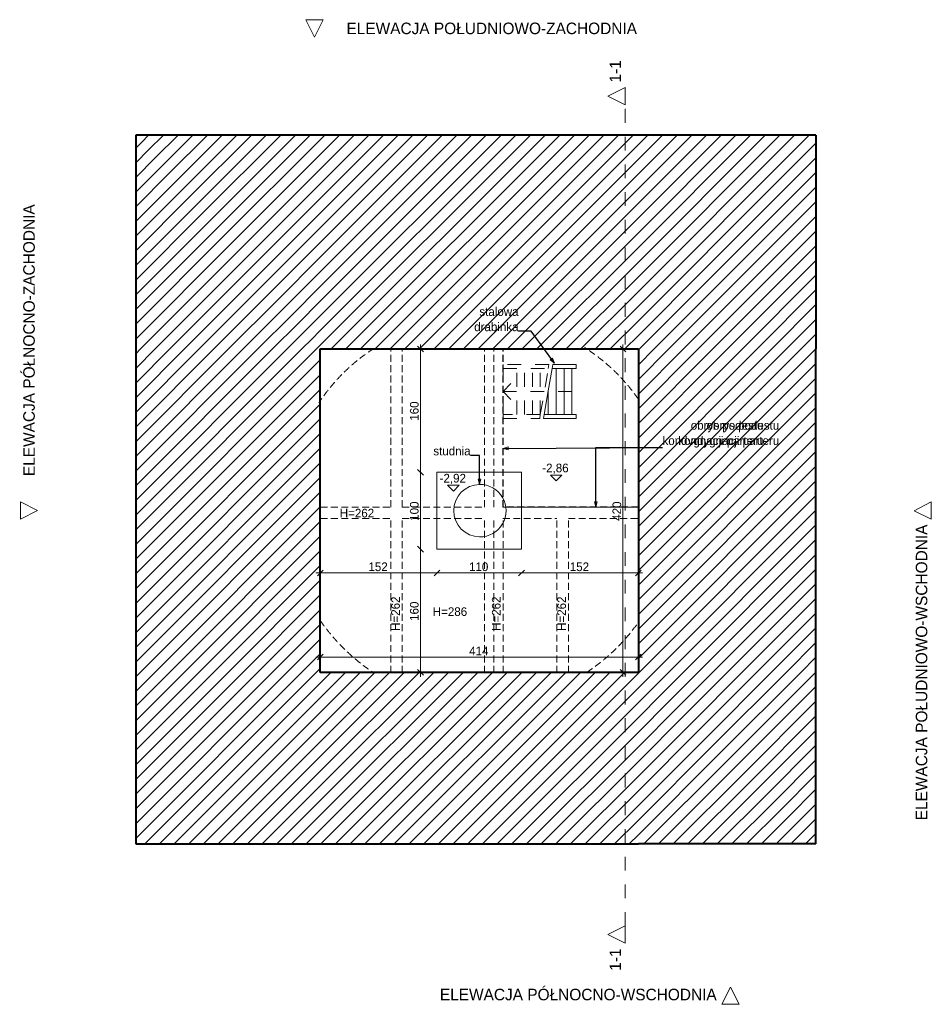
# Model space of a CAD drawing. Header units: millimetres. Extents: x 66905 to 78760, y 389 to 13188.
import ezdxf

# ---------------------------------------------------------------- set-up
doc = ezdxf.new("R2010")
doc.units = ezdxf.units.MM
doc.header["$MEASUREMENT"] = 0
for name, pattern in [('Przerywana', [360, 180, -180]), ('Przerywana gęsta', [135, 90, -45]), ('Wipeout_Contour', [1000, 0, -1000])]:
    doc.linetypes.add(name, pattern=pattern)
for name, color, linetype, lineweight in [('0_Nr_pióra__1', 7, 'Continuous', 13), ('0_Nr_pióra__104', 7, 'Continuous', 5), ('0_Nr_pióra__2', 8, 'Continuous', 5), ('0_Nr_pióra__28', 7, 'Continuous', 25), ('0_Nr_pióra__4', 7, 'Continuous', 13), ('0_Nr_pióra__7', 7, 'Continuous', 20), ('inw_wymiarowanie_Nr_pióra__1', 7, 'Continuous', 13), ('inw_ściany zewnętrzne_Nr_pióra__27', 7, 'Continuous', 40)]:
    doc.layers.add(name, color=color, linetype=linetype, lineweight=lineweight)
for name, color, linetype, lineweight, true_color in [('0_Nr_pióra__61', 7, 'Continuous', 13, 0x6a6a6a), ('inw_przekrój _Nr_pióra__101', 7, 'Continuous', 5, 0xb2b2b2), ('inw_przekrój _Nr_pióra__61', 7, 'Continuous', 13, 0x6a6a6a)]:
    doc.layers.add(name, color=color, linetype=linetype, lineweight=lineweight, true_color=true_color)
for name, color, linetype in [('inw_przekrój', 7, 'Continuous'), ('inw_wymiarowanie', 7, 'Continuous'), ('inw_ściany zewnętrzne', 7, 'Continuous')]:
    doc.layers.add(name, color=color, linetype=linetype)
doc.styles.add('STYL_AUTOMATYCZNY_1', font='GOTHIC.TTF')
doc.dimstyles.new('STYL_AUTOMATYCZNY__1', dxfattribs={"dimtxt": 112.5, "dimasz": 71.25, "dimexe": 0.18, "dimexo": 0.0625, "dimgap": 0.09, "dimtad": 1, "dimtih": 1, "dimtoh": 1, "dimdec": 0, "dimlfac": 0.1, "dimzin": 0, "dimdsep": 46, "dimtxsty": 'STYL_AUTOMATYCZNY_1', "dimblk": 'ARROWHEAD_6', "dimblk1": 'ARROWHEAD_6', "dimblk2": 'ARROWHEAD_6', "dimcen": 0.09, "dimse1": 1, "dimse2": 1, "dimclrd": 7, "dimclre": 7, "dimclrt": 7, "dimadec": 1, "dimazin": 0, "dimtfac": 1, "dimtdec": 4, "dimtmove": 0, "dimatfit": 3, "dimfxl": 0, "dimtolj": 1, "dimtzin": 0, "dimarcsym": 0})
doc.dimstyles.new('STYL_AUTOMATYCZNY__2', dxfattribs={"dimtxt": 112.5, "dimasz": 71.25, "dimexe": 0.18, "dimexo": 0.0625, "dimgap": 0.09, "dimtad": 1, "dimdec": 0, "dimlfac": 0.1, "dimzin": 0, "dimdsep": 46, "dimtxsty": 'STYL_AUTOMATYCZNY_1', "dimblk": 'ARROWHEAD_6', "dimblk1": 'ARROWHEAD_6', "dimblk2": 'ARROWHEAD_6', "dimcen": 0.09, "dimse1": 1, "dimse2": 1, "dimclrd": 7, "dimclre": 7, "dimclrt": 7, "dimadec": 1, "dimazin": 0, "dimtfac": 1, "dimtdec": 4, "dimtmove": 0, "dimatfit": 3, "dimfxl": 0, "dimtolj": 1, "dimtzin": 0, "dimarcsym": 0})
doc.dimstyles.new('STYL_AUTOMATYCZNY__3', dxfattribs={"dimtxt": 0.18, "dimasz": 68.4, "dimexe": 0.18, "dimexo": 0.0625, "dimgap": 0.09, "dimtad": 0, "dimtih": 1, "dimtoh": 1, "dimdec": 4, "dimzin": 0, "dimdsep": 46, "dimcen": 0.09, "dimadec": 0, "dimazin": 0, "dimtfac": 1, "dimtdec": 4, "dimtmove": 0, "dimatfit": 3, "dimldrblk": 'ARROWHEAD_4', "dimfxl": 0, "dimtolj": 1, "dimtzin": 0, "dimarcsym": 0})
pattern_1 = [(45, (0, 0), (-95.45941, 95.45941), [])]

# ---------------------------------------------------------------- blocks, each defined once
blk = doc.blocks.new('Strop_1_4', base_point=(70813, 4702))
at = {"layer": '0_Nr_pióra__2', "color": 8, "linetype": 'Continuous', "lineweight": 5, "flags": 128}
for points in [[(70813, 4702), (74948, 4702), (74948, 8909), (70813, 8909)], [(72330, 6306), (73430, 6306), (73430, 7306), (72330, 7306)]]:
    blk.add_lwpolyline(points, close=True, dxfattribs=at)
blk = doc.blocks.new('Strop_2_4', base_point=(72330, 7306))
at = {"layer": '0_Nr_pióra__1', "color": 7, "linetype": 'Continuous', "lineweight": 13, "flags": 128}
blk.add_lwpolyline([(72330, 7306), (72330, 6306), (73430, 6306), (73430, 7306)], close=True, dxfattribs=at)
blk.add_lwpolyline([(72885, 6465, 1.012005), (72885, 7147, 0.983708)], format="xyb", close=True, dxfattribs=at)
blk = doc.blocks.new('Ściana_1_4', base_point=(68413, 11688))
at = {"layer": 'inw_ściany zewnętrzne', "linetype": 'Continuous', "lineweight": 0, "true_color": 0x000000}
h = blk.add_hatch(dxfattribs=at)
h.set_pattern_fill('Bloczki_ceramiczne_0004', color=18, style=0, pattern_type=2)
h.set_pattern_definition(pattern_1)
h.paths.add_polyline_path([(70813, 8908), (68413, 11688), (68413, 8908)])
h = blk.add_hatch(dxfattribs=at)
h.set_pattern_fill('Bloczki_ceramiczne_0004', color=18, style=0, pattern_type=2)
h.set_pattern_definition(pattern_1)
h.paths.add_polyline_path([(70813, 11688), (68413, 11688), (70813, 8908)])
h = blk.add_hatch(dxfattribs=at)
h.set_pattern_fill('Bloczki_ceramiczne_0004', color=18, style=0, pattern_type=2)
h.set_pattern_definition(pattern_1)
h.paths.add_polyline_path([(70813, 8908), (74950, 8908), (74950, 11688), (70813, 11688)])
h = blk.add_hatch(dxfattribs=at)
h.set_pattern_fill('Bloczki_ceramiczne_0004', color=18, style=0, pattern_type=2)
h.set_pattern_definition(pattern_1)
h.paths.add_polyline_path([(74950, 8908), (77260, 8908), (77260, 11688)])
h = blk.add_hatch(dxfattribs=at)
h.set_pattern_fill('Bloczki_ceramiczne_0004', color=18, style=0, pattern_type=2)
h.set_pattern_definition(pattern_1)
h.paths.add_polyline_path([(74950, 8908), (77260, 11688), (74950, 11688)])
at = {"layer": 'inw_ściany zewnętrzne_Nr_pióra__27', "color": 7, "linetype": 'Continuous', "lineweight": 40, "flags": 128}
for points in [[(68413, 11688), (68413, 8908)], [(77260, 11688), (68413, 11688)], [(77260, 11688), (77260, 8908)], [(70813, 8908), (74950, 8908)]]:
    blk.add_lwpolyline(points, dxfattribs=at)
blk = doc.blocks.new('Ściana_2_4', base_point=(77260, 11688))
at = {"layer": 'inw_ściany zewnętrzne', "linetype": 'Continuous', "lineweight": 0, "true_color": 0x000000}
h = blk.add_hatch(dxfattribs=at)
h.set_pattern_fill('Bloczki_ceramiczne_0004', color=18, style=0, pattern_type=2)
h.set_pattern_definition(pattern_1)
h.paths.add_polyline_path([(74950, 8908), (74950, 4703), (77260, 4703), (77260, 8908)])
h = blk.add_hatch(dxfattribs=at)
h.set_pattern_fill('Bloczki_ceramiczne_0004', color=18, style=0, pattern_type=2)
h.set_pattern_definition(pattern_1)
h.paths.add_polyline_path([(74950, 2473), (77260, 2473), (74950, 4703)])
h = blk.add_hatch(dxfattribs=at)
h.set_pattern_fill('Bloczki_ceramiczne_0004', color=18, style=0, pattern_type=2)
h.set_pattern_definition(pattern_1)
h.paths.add_polyline_path([(74950, 4703), (77260, 2473), (77260, 4703)])
at = {"layer": 'inw_ściany zewnętrzne_Nr_pióra__27', "color": 7, "linetype": 'Continuous', "lineweight": 40, "flags": 128}
for points in [[(74950, 8908), (74950, 4703)], [(77260, 2473), (77260, 8908)], [(77260, 2473), (74950, 2473)]]:
    blk.add_lwpolyline(points, dxfattribs=at)
blk = doc.blocks.new('Ściana_3_4', base_point=(77260, 2473))
at = {"layer": 'inw_ściany zewnętrzne', "linetype": 'Continuous', "lineweight": 0, "true_color": 0x000000}
h = blk.add_hatch(dxfattribs=at)
h.set_pattern_fill('Bloczki_ceramiczne_0004', color=18, style=0, pattern_type=2)
h.set_pattern_definition(pattern_1)
h.paths.add_polyline_path([(74950, 4703), (70813, 4703), (70813, 2473), (74950, 2473)])
at = {"layer": 'inw_ściany zewnętrzne_Nr_pióra__27', "color": 7, "linetype": 'Continuous', "lineweight": 40, "flags": 128}
for points in [[(74950, 4703), (70813, 4703)], [(70813, 2473), (74950, 2473)]]:
    blk.add_lwpolyline(points, dxfattribs=at)
blk = doc.blocks.new('Ściana_4_4', base_point=(68413, 2473))
at = {"layer": 'inw_ściany zewnętrzne', "linetype": 'Continuous', "lineweight": 0, "true_color": 0x000000}
h = blk.add_hatch(dxfattribs=at)
h.set_pattern_fill('Bloczki_ceramiczne_0004', color=18, style=0, pattern_type=2)
h.set_pattern_definition(pattern_1)
h.paths.add_polyline_path([(70813, 4703), (70813, 8908), (68413, 8908), (68413, 4703)])
h = blk.add_hatch(dxfattribs=at)
h.set_pattern_fill('Bloczki_ceramiczne_0004', color=18, style=0, pattern_type=2)
h.set_pattern_definition(pattern_1)
h.paths.add_polyline_path([(70813, 4703), (68413, 2473), (70813, 2473)])
h = blk.add_hatch(dxfattribs=at)
h.set_pattern_fill('Bloczki_ceramiczne_0004', color=18, style=0, pattern_type=2)
h.set_pattern_definition(pattern_1)
h.paths.add_polyline_path([(68413, 4703), (68413, 2473), (70813, 4703)])
at = {"layer": 'inw_ściany zewnętrzne_Nr_pióra__27', "color": 7, "linetype": 'Continuous', "lineweight": 40, "flags": 128}
for points in [[(68413, 8908), (68413, 2473)], [(70813, 4703), (70813, 8908)], [(68413, 2473), (70813, 2473)]]:
    blk.add_lwpolyline(points, dxfattribs=at)
blk = doc.blocks.new('Belka_1_4', base_point=(73010, 4699))
at = {"layer": '0_Nr_pióra__104', "color": 7, "linetype": 'Przerywana gęsta', "lineweight": 5}
for p, q in [((72950, 6852), (72950, 8906)), ((73070, 8906), (72950, 8906)), ((73070, 6852), (73070, 8906)), ((72950, 4699), (72950, 6702)), ((73070, 4699), (73070, 6702)), ((73070, 4699), (72950, 4699))]:
    blk.add_line(p, q, dxfattribs=at)
blk = doc.blocks.new('Belka_2_4', base_point=(73130, 4699))
at = {"layer": '0_Nr_pióra__104', "color": 7, "linetype": 'Przerywana gęsta', "lineweight": 5}
for p, q in [((73070, 6852), (73070, 8906)), ((73190, 8906), (73070, 8906)), ((73190, 6852), (73190, 8906)), ((73070, 4699), (73070, 6702)), ((73190, 4699), (73190, 6702)), ((73190, 4699), (73070, 4699))]:
    blk.add_line(p, q, dxfattribs=at)
blk = doc.blocks.new('Belka_3_4', base_point=(71805, 4699))
at = {"layer": '0_Nr_pióra__104', "color": 7, "linetype": 'Przerywana gęsta', "lineweight": 5}
for p, q in [((71730, 6852), (71730, 8906)), ((71880, 8906), (71730, 8906)), ((71880, 6852), (71880, 8906)), ((71730, 4699), (71730, 6702)), ((71880, 4699), (71880, 6702)), ((71880, 4699), (71730, 4699))]:
    blk.add_line(p, q, dxfattribs=at)
blk = doc.blocks.new('Belka_4_4', base_point=(73965, 4699))
at = {"layer": '0_Nr_pióra__104', "color": 7, "linetype": 'Przerywana gęsta', "lineweight": 5}
for p, q in [((73890, 4699), (73890, 6702)), ((74040, 4699), (74040, 6702)), ((74040, 4699), (73890, 4699))]:
    blk.add_line(p, q, dxfattribs=at)
blk = doc.blocks.new('Belka_5_4', base_point=(70818, 6777))
at = {"layer": '0_Nr_pióra__104', "color": 7, "linetype": 'Przerywana gęsta', "lineweight": 5}
for p, q in [((70818, 6852), (71730, 6852)), ((70818, 6702), (70818, 6852)), ((71880, 6852), (72950, 6852)), ((73190, 6852), (74953, 6852)), ((74953, 6702), (74953, 6852)), ((70818, 6702), (71730, 6702)), ((71880, 6702), (72950, 6702)), ((73190, 6702), (73890, 6702)), ((74040, 6702), (74953, 6702))]:
    blk.add_line(p, q, dxfattribs=at)
blk = doc.blocks.new('Wymiary_1_4', base_point=(73881, 7194))
at = {"layer": '0_Nr_pióra__1', "color": 7, "linetype": 'Continuous', "lineweight": 13}
for p, q in [((73881, 7194), (73806, 7269)), ((73806, 7269), (73956, 7269)), ((73956, 7269), (73881, 7194))]:
    blk.add_line(p, q, dxfattribs=at)
at = {"layer": '0_Nr_pióra__1', "color": 7, "lineweight": 13, "insert": (73701, 7284), "char_height": 112.5, "attachment_point": 7, "style": 'STYL_AUTOMATYCZNY_1'}
blk.add_mtext('\\A1;{\\pql;\\fCentury Gothic|b0|i0|c238|p34;-2,86}', dxfattribs=at)
blk = doc.blocks.new('*D14')
at = {"layer": 'inw_wymiarowanie_Nr_pióra__1', "color": 7, "linetype": 'Continuous', "lineweight": 13}
for p, q in [((70813, 4903), (70757, 4903)), ((70851, 4941), (70776, 4866)), ((74950, 4903), (70813, 4903)), ((74913, 4866), (74988, 4941)), ((75006, 4903), (74950, 4903))]:
    blk.add_line(p, q, dxfattribs=at)
at = {"layer": 'inw_wymiarowanie_Nr_pióra__1', "color": 7, "lineweight": 13, "insert": (72750, 4926), "char_height": 112.5, "attachment_point": 7, "style": 'STYL_AUTOMATYCZNY_1'}
blk.add_mtext('\\A1;{\\pql;\\fCentury Gothic|b0|i0|c238|p34;414}', dxfattribs=at)
blk = doc.blocks.new('ARROWHEAD_6')
at = {"color": 0, "linetype": 'Continuous', "lineweight": 0}
for p, q in [((0, 0), (-1, 0)), ((-0.5, -0.5), (0.5, 0.5))]:
    blk.add_line(p, q, dxfattribs=at)
blk = doc.blocks.new('*D16')
at = {"layer": 'inw_wymiarowanie_Nr_pióra__1', "color": 7, "linetype": 'Continuous', "lineweight": 13}
for p, q in [((74750, 8908), (74750, 8964)), ((74788, 8871), (74713, 8946)), ((74750, 4703), (74750, 8908)), ((74713, 4741), (74788, 4666)), ((74750, 4647), (74750, 4703))]:
    blk.add_line(p, q, dxfattribs=at)
at = {"layer": 'inw_wymiarowanie_Nr_pióra__1', "color": 7, "lineweight": 13, "insert": (74728, 6674), "char_height": 112.5, "attachment_point": 7, "rotation": 90, "style": 'STYL_AUTOMATYCZNY_1'}
blk.add_mtext('\\A1;{\\pql;\\fCentury Gothic|b0|i0|c238|p34;420}', dxfattribs=at)
blk = doc.blocks.new('*D17')
at = {"layer": 'inw_wymiarowanie_Nr_pióra__1', "color": 7, "linetype": 'Continuous', "lineweight": 13}
for p, q in [((73393, 5959), (73468, 6034)), ((74913, 5959), (74988, 6034)), ((73430, 5997), (72330, 5997)), ((74950, 5997), (73430, 5997)), ((75006, 5997), (74950, 5997))]:
    blk.add_line(p, q, dxfattribs=at)
at = {"layer": 'inw_wymiarowanie_Nr_pióra__1', "color": 7, "lineweight": 13, "insert": (74058, 6019), "char_height": 112.5, "attachment_point": 7, "style": 'STYL_AUTOMATYCZNY_1'}
blk.add_mtext('\\A1;{\\pql;\\fCentury Gothic|b0|i0|c238|p34;152}', dxfattribs=at)
blk = doc.blocks.new('*D18')
at = {"layer": 'inw_wymiarowanie_Nr_pióra__1', "color": 7, "linetype": 'Continuous', "lineweight": 13}
for p, q in [((72293, 5959), (72368, 6034)), ((73393, 5959), (73468, 6034)), ((72330, 5997), (70813, 5997)), ((73430, 5997), (72330, 5997))]:
    blk.add_line(p, q, dxfattribs=at)
at = {"layer": 'inw_wymiarowanie_Nr_pióra__1', "color": 7, "lineweight": 13, "insert": (72748, 6019), "char_height": 112.5, "attachment_point": 7, "style": 'STYL_AUTOMATYCZNY_1'}
blk.add_mtext('\\A1;{\\pql;\\fCentury Gothic|b0|i0|c238|p34;110}', dxfattribs=at)
blk = doc.blocks.new('*D19')
at = {"layer": 'inw_wymiarowanie_Nr_pióra__1', "color": 7, "linetype": 'Continuous', "lineweight": 13}
for p, q in [((70851, 6034), (70776, 5959)), ((72293, 5959), (72368, 6034)), ((70813, 5997), (70757, 5997)), ((72330, 5997), (70813, 5997))]:
    blk.add_line(p, q, dxfattribs=at)
at = {"layer": 'inw_wymiarowanie_Nr_pióra__1', "color": 7, "lineweight": 13, "insert": (71440, 6019), "char_height": 112.5, "attachment_point": 7, "style": 'STYL_AUTOMATYCZNY_1'}
blk.add_mtext('\\A1;{\\pql;\\fCentury Gothic|b0|i0|c238|p34;152}', dxfattribs=at)
blk = doc.blocks.new('*D20')
at = {"layer": 'inw_wymiarowanie_Nr_pióra__1', "color": 7, "linetype": 'Continuous', "lineweight": 13}
for p, q in [((72116, 6306), (72116, 7306)), ((72079, 6343), (72154, 6268)), ((72116, 4703), (72116, 6306)), ((72079, 4741), (72154, 4666)), ((72116, 4647), (72116, 4703))]:
    blk.add_line(p, q, dxfattribs=at)
at = {"layer": 'inw_wymiarowanie_Nr_pióra__1', "color": 7, "lineweight": 13, "insert": (72094, 5373), "char_height": 112.5, "attachment_point": 7, "rotation": 90, "style": 'STYL_AUTOMATYCZNY_1'}
blk.add_mtext('\\A1;{\\pql;\\fCentury Gothic|b0|i0|c238|p34;160}', dxfattribs=at)
blk = doc.blocks.new('*D21')
at = {"layer": 'inw_wymiarowanie_Nr_pióra__1', "color": 7, "linetype": 'Continuous', "lineweight": 13}
for p, q in [((72116, 7306), (72116, 8908)), ((72079, 7343), (72154, 7268)), ((72116, 6306), (72116, 7306)), ((72079, 6343), (72154, 6268))]:
    blk.add_line(p, q, dxfattribs=at)
at = {"layer": 'inw_wymiarowanie_Nr_pióra__1', "color": 7, "lineweight": 13, "insert": (72094, 6674), "char_height": 112.5, "attachment_point": 7, "rotation": 90, "style": 'STYL_AUTOMATYCZNY_1'}
blk.add_mtext('\\A1;{\\pql;\\fCentury Gothic|b0|i0|c238|p34;100}', dxfattribs=at)
blk = doc.blocks.new('*D22')
at = {"layer": 'inw_wymiarowanie_Nr_pióra__1', "color": 7, "linetype": 'Continuous', "lineweight": 13}
for p, q in [((72116, 8908), (72116, 8964)), ((72154, 8871), (72079, 8946)), ((72116, 7306), (72116, 8908)), ((72079, 7343), (72154, 7268))]:
    blk.add_line(p, q, dxfattribs=at)
at = {"layer": 'inw_wymiarowanie_Nr_pióra__1', "color": 7, "lineweight": 13, "insert": (72094, 7975), "char_height": 112.5, "attachment_point": 7, "rotation": 90, "style": 'STYL_AUTOMATYCZNY_1'}
blk.add_mtext('\\A1;{\\pql;\\fCentury Gothic|b0|i0|c238|p34;160}', dxfattribs=at)
blk = doc.blocks.new('Wymiary_2_4', base_point=(72544, 7061))
at = {"layer": '0_Nr_pióra__1', "color": 7, "linetype": 'Continuous', "lineweight": 13}
for p, q in [((72544, 7061), (72469, 7136)), ((72469, 7136), (72619, 7136)), ((72619, 7136), (72544, 7061))]:
    blk.add_line(p, q, dxfattribs=at)
at = {"layer": '0_Nr_pióra__1', "color": 7, "lineweight": 13, "insert": (72365, 7151), "char_height": 112.5, "attachment_point": 7, "style": 'STYL_AUTOMATYCZNY_1'}
blk.add_mtext('\\A1;{\\pql;\\fCentury Gothic|b0|i0|c238|p34;-2,92}', dxfattribs=at)
blk = doc.blocks.new('Elewacja_1_4', base_point=(64663, 389))
at = {"layer": '0_Nr_pióra__61', "color": 251, "lineweight": 13, "true_color": 0x6a6a6a, "insert": (75969, 439), "char_height": 150, "attachment_point": 9, "style": 'STYL_AUTOMATYCZNY_1'}
blk.add_mtext('\\A1;{\\pqr;\\pt0;\\fCentury Gothic|b0|i0|c238|p34;ELEWACJA PÓŁNOCNO-WSCHODNIA}', dxfattribs=at)
at = {"color": 254, "linetype": 'Wipeout_Contour', "lineweight": 0, "ltscale": 228451.807774}
blk.add_wipeout([(76037, 389), (76262, 389), (76149, 614)], dxfattribs=at)
at = {"layer": '0_Nr_pióra__61', "color": 251, "linetype": 'Continuous', "lineweight": 13, "true_color": 0x6a6a6a, "flags": 128}
blk.add_lwpolyline([(76037, 389), (76262, 389), (76149, 614)], close=True, dxfattribs=at)
blk = doc.blocks.new('Elewacja_2_4', base_point=(66913, 11688))
at = {"layer": '0_Nr_pióra__61', "color": 251, "lineweight": 13, "true_color": 0x6a6a6a, "insert": (67103, 10788), "char_height": 150, "attachment_point": 9, "rotation": 90, "style": 'STYL_AUTOMATYCZNY_1'}
blk.add_mtext('\\A1;{\\pqr;\\pt0;\\fCentury Gothic|b0|i0|c238|p34;ELEWACJA PÓŁNOCNO-ZACHODNIA}', dxfattribs=at)
at = {"color": 254, "linetype": 'Wipeout_Contour', "lineweight": 0, "ltscale": 201999.543905}
blk.add_wipeout([(66913, 6919), (66913, 6694), (67138, 6806)], dxfattribs=at)
at = {"layer": '0_Nr_pióra__61', "color": 251, "linetype": 'Continuous', "lineweight": 13, "true_color": 0x6a6a6a, "flags": 128}
blk.add_lwpolyline([(66913, 6919), (66913, 6694), (67138, 6806)], close=True, dxfattribs=at)
blk = doc.blocks.new('Elewacja_3_4', base_point=(78651, 13188))
at = {"layer": '0_Nr_pióra__61', "color": 251, "lineweight": 13, "true_color": 0x6a6a6a, "insert": (74932, 12998), "char_height": 150, "attachment_point": 9, "style": 'STYL_AUTOMATYCZNY_1'}
blk.add_mtext('\\A1;{\\pqr;\\pt0;\\fCentury Gothic|b0|i0|c238|p34;ELEWACJA POŁUDNIOWO-ZACHODNIA}', dxfattribs=at)
at = {"color": 254, "linetype": 'Wipeout_Contour', "lineweight": 0, "ltscale": 215825.91643}
blk.add_wipeout([(70849, 13188), (70624, 13188), (70737, 12963)], dxfattribs=at)
at = {"layer": '0_Nr_pióra__61', "color": 251, "linetype": 'Continuous', "lineweight": 13, "true_color": 0x6a6a6a, "flags": 128}
blk.add_lwpolyline([(70849, 13188), (70624, 13188), (70737, 12963)], close=True, dxfattribs=at)
blk = doc.blocks.new('Elewacja_4_4', base_point=(78760, -3926))
at = {"layer": '0_Nr_pióra__61', "color": 251, "lineweight": 13, "true_color": 0x6a6a6a, "insert": (78710, 6626), "char_height": 150, "attachment_point": 9, "rotation": 90, "style": 'STYL_AUTOMATYCZNY_1'}
blk.add_mtext('\\A1;{\\pqr;\\pt0;\\fCentury Gothic|b0|i0|c238|p34;ELEWACJA POŁUDNIOWO-WSCHODNIA}', dxfattribs=at)
at = {"color": 254, "linetype": 'Wipeout_Contour', "lineweight": 0, "ltscale": 236936.218314}
blk.add_wipeout([(78760, 6694), (78760, 6919), (78535, 6806)], dxfattribs=at)
at = {"layer": '0_Nr_pióra__61', "color": 251, "linetype": 'Continuous', "lineweight": 13, "true_color": 0x6a6a6a, "flags": 128}
blk.add_lwpolyline([(78760, 6694), (78760, 6919), (78535, 6806)], close=True, dxfattribs=at)
blk = doc.blocks.new('ARROWHEAD_4')
at = {"color": 0, "linetype": 'Continuous', "lineweight": 0}
blk.add_line((0, 0), (-1, 0), dxfattribs=at)
at = {"color": 0, "linetype": 'Continuous', "lineweight": 0, "flags": 128}
blk.add_lwpolyline([(-1, 0.2679), (0, 0), (-1, -0.2679)], close=True, dxfattribs=at)
blk = doc.blocks.new('Drabinka okrętowa 24')
at = {"layer": '0_Nr_pióra__4', "color": 7, "linetype": 'Continuous', "lineweight": 13}
for p, q in [((423, 350), (0, 350)), ((0, 350), (0, 299)), ((0, 299), (415, 299)), ((54, 299), (54, -299)), ((157, 299), (157, -299)), ((259, 299), (259, -299)), ((362, 299), (362, -8)), ((362, -8), (415, 299)), ((415, 299), (423, 350)), ((312, -299), (362, -8)), ((312, -299), (0, -299)), ((0, -299), (0, -350)), ((0, -350), (303, -350)), ((303, -350), (312, -299))]:
    blk.add_line(p, q, dxfattribs=at)
at = {"layer": '0_Nr_pióra__4', "color": 7, "linetype": 'Przerywana', "lineweight": 13}
for p, q in [((465, 299), (362, -299)), ((473, 350), (465, 299)), ((465, 299), (950, 299)), ((465, 299), (465, 299)), ((465, 299), (465, -299)), ((950, 350), (473, 350)), ((567, 299), (567, -299)), ((670, 299), (670, -299)), ((772, 299), (772, -299)), ((950, 299), (950, 350)), ((950, -299), (950, 299)), ((54, 0), (363, 0)), ((413, 0), (950, 0)), ((950, 0), (848, 103)), ((950, 0), (848, -103)), ((362, -299), (353, -350)), ((353, -350), (950, -350)), ((950, -299), (362, -299)), ((950, -350), (950, -299))]:
    blk.add_line(p, q, dxfattribs=at)
blk = doc.blocks.new('Płaszczyzna odcinająca_1_4', base_point=(74778, 1296))
at = {"layer": 'inw_przekrój _Nr_pióra__101', "color": 253, "linetype": 'Przerywana', "lineweight": 5, "true_color": 0xb2b2b2}
blk.add_line((74778, 1408), (74778, 12081), dxfattribs=at)
at = {"layer": 'inw_przekrój _Nr_pióra__61', "color": 251, "lineweight": 13, "true_color": 0x6a6a6a, "char_height": 150, "rotation": 90, "style": 'STYL_AUTOMATYCZNY_1'}
for s, insert, attachment_point in [('\\A1;{\\pql;\\pt0;\\fCentury Gothic|b0|i0|c238|p34;1-1}', (74725, 12373), 7), ('\\A1;{\\pqr;\\pt0;\\fCentury Gothic|b0|i0|c238|p34;1-1}', (74725, 1116), 9)]:
    blk.add_mtext(s, dxfattribs=dict(at, insert=insert, attachment_point=attachment_point))
at = {"color": 254, "linetype": 'Wipeout_Contour', "lineweight": 0, "ltscale": 227075.572009}
blk.add_wipeout([(74778, 12306), (74553, 12193), (74778, 12081)], dxfattribs=at).dxf.layer = 'inw_przekrój'
at = {"color": 254, "linetype": 'Wipeout_Contour', "lineweight": 0, "ltscale": 224143.482867}
blk.add_wipeout([(74778, 1183), (74778, 1408), (74553, 1296)], dxfattribs=at).dxf.layer = 'inw_przekrój'
at = {"layer": 'inw_przekrój _Nr_pióra__61', "color": 251, "linetype": 'Continuous', "lineweight": 13, "true_color": 0x6a6a6a, "flags": 128}
for points in [[(74778, 12306), (74778, 12081), (74553, 12193)], [(74778, 1183), (74778, 1408), (74553, 1296)]]:
    blk.add_lwpolyline(points, close=True, dxfattribs=at)

msp = doc.modelspace()

# ---------------------------------------------------------------- linework, layer by layer
at = {"layer": '0_Nr_pióra__28', "color": 7, "linetype": 'Przerywana gęsta', "lineweight": 25}
for p, q in [((73190, 6852.3), (73190, 8905.8)), ((74950, 6852.3), (73190, 6852.3))]:
    msp.add_line(p, q, dxfattribs=at)
at = {"layer": '0_Nr_pióra__4', "color": 7, "linetype": 'Przerywana gęsta', "lineweight": 13}
for centre, radius, start, end in [((72832.7, 6863.7), 2440.2, 122.81747, 146.62248), ((72909, 6825.1), 2493.5, 35.06099, 57.42541), ((72911.3, 6827.9), 2549.7, 214.61231, 236.46878), ((72889.8, 6806), 2520.3, 303.42297, 324.83024)]:
    msp.add_arc(centre, radius, start, end, dxfattribs=at)

# ---------------------------------------------------------------- block references
at = {"color": 151, "lineweight": 13, "true_color": 0x80c2ff}
for name, p in [('Elewacja_3_4', (78651.4, 13188.1)), ('Elewacja_2_4', (66913.1, 11688.1)), ('Elewacja_4_4', (78760, -3926.4)), ('Elewacja_1_4', (64662.9, 388.9))]:
    msp.add_blockref(name, p, dxfattribs=at)
at = {"color": 8, "linetype": 'Continuous', "lineweight": 5}
msp.add_blockref('Strop_1_4', (70812.8, 4702.5), dxfattribs=at)
at = {"color": 7, "lineweight": 5}
for name, p in [('Belka_3_4', (71805.2, 4698.8)), ('Belka_1_4', (73010, 4698.8)), ('Belka_2_4', (73130, 4698.8)), ('Belka_5_4', (70817.7, 6777.3)), ('Belka_4_4', (73965.2, 4698.8))]:
    msp.add_blockref(name, p, dxfattribs=at)
at = {"color": 7, "linetype": 'Continuous', "lineweight": 13, "zscale": 1000, "rotation": 180.0000000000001}
msp.add_blockref('Drabinka okrętowa 24', (74140.3, 8355.8), dxfattribs=at)
at = {"color": 7, "linetype": 'Continuous', "lineweight": 13}
for name, p in [('Strop_2_4', (72330.3, 7306)), ('Wymiary_1_4', (73880.5, 7193.6)), ('Wymiary_2_4', (72544.4, 7060.7))]:
    msp.add_blockref(name, p, dxfattribs=at)
at = {"layer": 'inw_ściany zewnętrzne', "color": 7, "lineweight": 40}
for name, p in [('Ściana_1_4', (68413.1, 11688.1)), ('Ściana_4_4', (68413.1, 2473.2)), ('Ściana_2_4', (77260, 11688.1)), ('Ściana_3_4', (77260, 2473.2))]:
    msp.add_blockref(name, p, dxfattribs=at)

# ---------------------------------------------------------------- texts
at = {"layer": '0_Nr_pióra__1', "color": 7, "linetype": 'Continuous', "lineweight": 13, "char_height": 112.5, "style": 'STYL_AUTOMATYCZNY_1'}
for s, insert, attachment_point, line_spacing_factor in [('\\A1;{\\pqr;\\fCentury Gothic|b0|i0|c238|p34;stalowa\\P\\pqr;\\fCentury Gothic|b0|i0|c238|p34;drabinka}', (73392.6, 9137.7), 9, 1.05795), ('\\A1;{\\pqr;\\fCentury Gothic|b0|i0|c238|p34;obrys podestu\\P\\pqr;\\fCentury Gothic|b0|i0|c238|p34;kondygnacji parteru}', (75264, 7626), 7, 1.060193), ('\\A1;{\\pqr;\\fCentury Gothic|b0|i0|c238|p34;obrys podestu\\P\\pqr;\\fCentury Gothic|b0|i0|c238|p34;kondygnacji parteru}', (76782.3, 7626), 9, 1.060193)]:
    msp.add_mtext(s, dxfattribs=dict(at, insert=insert, attachment_point=attachment_point, line_spacing_factor=line_spacing_factor))
at = {"layer": '0_Nr_pióra__1', "color": 7, "linetype": 'Continuous', "lineweight": 13, "insert": (72768.8, 7523.4), "char_height": 112.5, "attachment_point": 9, "style": 'STYL_AUTOMATYCZNY_1'}
msp.add_mtext('\\A1;{\\pqr;\\fCentury Gothic|b0|i0|c238|p34;studnia}', dxfattribs=at)
at = {"layer": '0_Nr_pióra__7', "color": 7, "linetype": 'Continuous', "lineweight": 20, "char_height": 112.5, "attachment_point": 8, "style": 'STYL_AUTOMATYCZNY_1'}
for s, insert in [('\\A1;{\\pqc;\\fCentury Gothic|b0|i0|c238|p34;H=262}', (71290.9, 6716.5)), ('\\A1;{\\pqc;\\fCentury Gothic|b0|i0|c238|p34;H=2\\fCentury Gothic|b0|i0|c238|p34;86}', (72500, 5435.7))]:
    msp.add_mtext(s, dxfattribs=dict(at, insert=insert))
at = {"layer": '0_Nr_pióra__7', "color": 7, "linetype": 'Continuous', "lineweight": 20, "char_height": 112.5, "attachment_point": 8, "rotation": 90, "style": 'STYL_AUTOMATYCZNY_1'}
for insert in [(71850.1, 5466.6), (73160, 5466.6), (74010.1, 5466.6)]:
    msp.add_mtext('\\A1;{\\pqc;\\fCentury Gothic|b0|i0|c238|p34;H=262}', dxfattribs=dict(at, insert=insert))

# ---------------------------------------------------------------- dimensions: what is measured, and where the dimension line sits
at = {"layer": 'inw_wymiarowanie', "color": 7, "linetype": 'Continuous', "lineweight": 13}
for base, p1, p2, picture, middle in [((72116.2, 8908.1), (72330.3, 7306), (72836.5, 8908.1), '*D22', (72037.4, 8103.9)), ((74750, 8908.1), (72836.5, 4703.2), (72836.5, 8908.1), '*D16', (74671.3, 6802.5)), ((72116.2, 7306), (72330.3, 6306), (72330.3, 7306), '*D21', (72037.4, 6802.8)), ((72116.2, 6306), (72836.5, 4703.2), (72330.3, 6306), '*D20', (72037.4, 5501.4))]:
    dim = msp.add_linear_dim(base=base, p1=p1, p2=p2, angle=90, dimstyle='STYL_AUTOMATYCZNY__2', dxfattribs=at)
    dim.commit()
    dim.dimension.update_dxf_attribs({"geometry": picture, "text_midpoint": middle, "dimtype": 160, "text_rotation": 90})
for base, p1, p2, picture, middle in [((70813.1, 4903.2), (74950, 7080.7), (70813.1, 7080.7), '*D14', (72878.4, 4981.9)), ((70813.1, 5996.9), (72330.3, 6306), (70813.1, 7080.7), '*D19', (71568.5, 6075.6)), ((73430.3, 5996.9), (74950, 7080.7), (73430.3, 6306), '*D17', (74187, 6075.6)), ((72330.3, 5996.9), (73430.3, 6306), (72330.3, 6306), '*D18', (72877.1, 6075.6))]:
    dim = msp.add_linear_dim(base=base, p1=p1, p2=p2, angle=180, dimstyle='STYL_AUTOMATYCZNY__1', dxfattribs=at)
    dim.commit()
    dim.dimension.update_dxf_attribs({"geometry": picture, "text_midpoint": middle, "dimtype": 160})

# ---------------------------------------------------------------- leaders
at = {"layer": '0_Nr_pióra__1', "color": 7, "linetype": 'Continuous', "lineweight": 13, "annotation_type": 0, "has_hookline": 1}
for points, hookline_direction, text_width in [([(73860.4, 8722.2), (73558.3, 9137.7), (73392.7, 9137.7)], 1, 660.4), ([(73190, 7616), (75263.9, 7626)], 0, 1518.3), ([(74396.4, 6852.3), (74396.4, 7626), (75263.9, 7626)], 0, 1518.3), ([(72885.2, 7146.6), (72885.2, 7523.4), (72768.9, 7523.4)], 1, 534)]:
    msp.add_leader(points, dimstyle='STYL_AUTOMATYCZNY__3', dxfattribs=dict(at, hookline_direction=hookline_direction, text_width=text_width))

# ---------------------------------------------------------------- next in the draw order: block references
at = {"layer": 'inw_przekrój', "color": 253, "lineweight": 5, "true_color": 0xb2b2b2}
msp.add_blockref('Płaszczyzna odcinająca_1_4', (74778.4, 1295.5), dxfattribs=at)

doc.saveas('drawing.dxf')
